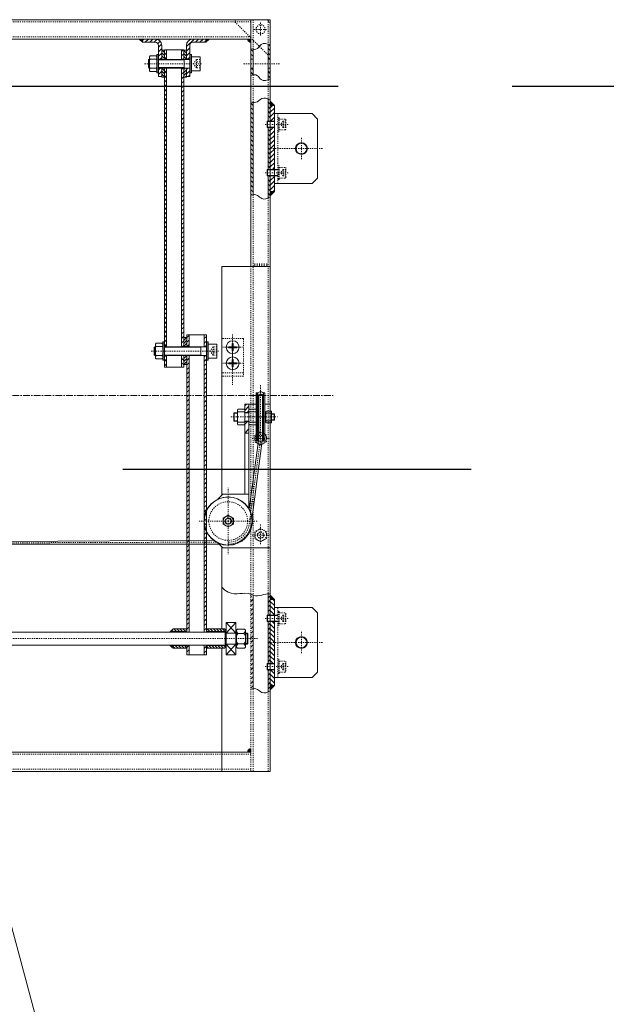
# Model space of a CAD drawing. Header units: centimetres. Extents: x -10702 to 24628, y -4437 to 19798.
# Tile 60 of 92: x 12865 to 12918, y 8984 to 9074. Entities that reach past the tile are written whole.
import ezdxf

# ---------------------------------------------------------------- set-up
doc = ezdxf.new("R2010")
doc.units = ezdxf.units.CM
for name, pattern in [('CENTER', [2, 1.25, -0.25, 0.25, -0.25]), ('DASHED', [0.75, 0.5, -0.25]), ('Kondygnacja  -0_5$0$HIDDEN', [9.525, 6.35, -3.175]), ('Kondygnacja  -0_5$0$HIDDEN2', [4.7625, 3.175, -1.5875])]:
    doc.linetypes.add(name, pattern=pattern)
doc.layers.get('0').update_dxf_attribs({"color": 8})
doc.layers.add('Kondygnacja  -0_5$0$ARCH_KONSTR_POWYŻEJ RZUTU', color=8, linetype='Kondygnacja  -0_5$0$HIDDEN')
doc.layers.add('Kondygnacja  -0_5$0$ARCH_KONSTR_POWYŻEJ RZUTU_IST', color=8, linetype='Kondygnacja  -0_5$0$HIDDEN2')
for name, color, linetype, lineweight in [('kreskowanie', 8, 'Continuous', 13), ('osie', 8, 'CENTER', 13), ('przerwa', 8, 'DASHED', 13), ('RYSUNKOWE_NIEDRUK', 8, 'Continuous', 9), ('SYSTEMY AV', 8, 'Continuous', 13), ('wymiar', 8, 'Continuous', 13)]:
    doc.layers.add(name, color=color, linetype=linetype, lineweight=lineweight)
pattern_1 = [(45, (-65982.465, 26636.8553), (-2.12132034, 2.12132034), [])]
pattern_2 = [(135, (-65982.465, 26636.8553), (-1.41421356, -1.41421356), [])]

# ---------------------------------------------------------------- blocks, each defined once
blk = doc.blocks.new('Kondygnacja  -0_5$0$konstrukcja istniejąca -0.5')
at = {"layer": 'Kondygnacja  -0_5$0$ARCH_KONSTR_POWYŻEJ RZUTU_IST', "ltscale": 10}
blk.add_lwpolyline([(12338.004, 9067.895), (13382.004, 9067.895), (13382.004, 9032.895), (12338.004, 9032.895)], dxfattribs=at)
blk = doc.blocks.new('A$C543B0F01')
for p, q in [((-280, -3), (-277, 0)), ((280, -3), (277, 0)), ((-247.12, -2.12), (-269.87, -24.87)), ((-247.12, -2.12), (-248, 0)), ((247.12, -2.12), (248, 0)), ((247.12, -2.12), (269.87, -24.87))]:
    blk.add_line(p, q)
for centre in [(-271, -9), (271, -9)]:
    blk.add_circle(centre, 4.25)
at = {"layer": 'osie'}
for p, q in [((-264.67, -9), (-277.33, -9)), ((-271, -2.67), (-271, -15.33)), ((264.67, -9), (277.33, -9)), ((271, -2.67), (271, -15.33))]:
    blk.add_line(p, q, dxfattribs=at)
blk = doc.blocks.new('A$C6D6C0491')
for p, q in [((-1.28, 8.5), (-1.6, 8.17)), ((-1.6, 8.17), (-1.6, -8.17)), ((-1.28, 8.5), (0, 8.5)), ((-1.28, 8.5), (-1.28, -8.5)), ((0, 8.5), (0, -8.5)), ((-1.6, -8.17), (-1.28, -8.5)), ((-1.28, -8.5), (0, -8.5))]:
    blk.add_line(p, q)
blk = doc.blocks.new('A$C77F42905')
for p, q in [((0, 6.53), (0.7, 7.23)), ((0, -6.53), (0, 6.53)), ((0.7, 4.23), (0, 4.93)), ((0.7, 4.23), (0, 3.53)), ((0.7, 7.23), (6.12, 7.23)), ((6.12, 4.23), (0.7, 4.23)), ((6.12, 7.23), (6.82, 6.53)), ((6.12, 4.23), (6.82, 4.93)), ((6.12, 4.23), (6.82, 3.53)), ((6.82, -6.53), (6.82, 6.53)), ((0, -3.53), (0.7, -4.23)), ((0.7, -4.23), (0, -4.93)), ((0, -6.53), (0.7, -7.23)), ((6.12, -4.23), (0.7, -4.23)), ((0.7, -7.23), (6.12, -7.23)), ((6.12, -4.23), (6.82, -3.53)), ((6.12, -4.23), (6.82, -4.93)), ((6.12, -7.23), (6.82, -6.53))]:
    blk.add_line(p, q)
blk = doc.blocks.new('A$C0C852885')
for p, q in [((-61.3, 6.5), (-61.3, -6.5)), ((-61.3, 6.5), (-53.17, 6.5)), ((-53.17, 6.5), (-53.17, -6.5)), ((-51.57, 4), (-12.57, 4)), ((-46.41, 4), (-46.41, -4)), ((-4.15, 4), (-3.5, 4)), ((-3.5, 4), (-3.17, 3.67)), ((-3.5, 4), (-3.5, -4)), ((-3.17, 3.67), (-3.17, -3.67)), ((-61.3, -6.5), (-53.17, -6.5)), ((-51.57, -4), (-12.57, -4)), ((-4.15, -4), (-3.5, -4)), ((-3.17, -3.67), (-3.5, -4))]:
    blk.add_line(p, q)
at = {"layer": 'przerwa'}
for p, q in [((-61.3, 3.86), (-57.85, 3.86)), ((-61.3, 1.71), (-58.49, 1.71)), ((-57.85, 3.86), (-55.01, 0)), ((-57.85, 3.86), (-57.85, -3.86)), ((-57.85, -3.86), (-55.01, 0)), ((-61.3, -1.71), (-58.33, -1.71)), ((-61.3, -3.86), (-57.85, -3.86))]:
    blk.add_line(p, q, dxfattribs=at)
at = {"layer": 'wymiar'}
for p, q in [((-46.41, 3.67), (-12.57, 3.67)), ((-4.15, 3.67), (-3.17, 3.67)), ((-46.41, -3.67), (-12.57, -3.67)), ((-4.15, -3.67), (-3.17, -3.67))]:
    blk.add_line(p, q, dxfattribs=at)
for name, p in [('A$C6D6C0491', (-51.57, 0)), ('A$C77F42905', (-10.97, 0))]:
    blk.add_blockref(name, p)
at = {"xscale": -1}
blk.add_blockref('A$C6D6C0491', (-12.57, 0), dxfattribs=at)
blk = doc.blocks.new('A$C5BD82F8C')
for p, q in [((-9.72, 6.5), (-9.72, -6.5)), ((-9.72, 6.5), (-1.6, 6.5)), ((-1.6, 6.5), (-1.6, -6.5)), ((0, 4), (29, 4)), ((5.16, 4), (5.16, -4)), ((37.42, 4), (38.08, 4)), ((38.08, 4), (38.4, 3.67)), ((38.08, 4), (38.08, -4)), ((38.4, 3.67), (38.4, -3.67)), ((-9.72, -6.5), (-1.6, -6.5)), ((0, -4), (29, -4)), ((37.42, -4), (38.08, -4)), ((38.4, -3.67), (38.08, -4))]:
    blk.add_line(p, q)
at = {"layer": 'przerwa'}
for p, q in [((-9.72, 3.86), (-6.28, 3.86)), ((-9.72, 1.71), (-6.92, 1.71)), ((-6.28, 3.86), (-3.44, 0)), ((-6.28, 3.86), (-6.28, -3.86)), ((-6.28, -3.86), (-3.44, 0)), ((-9.72, -1.71), (-6.76, -1.71)), ((-9.72, -3.86), (-6.28, -3.86))]:
    blk.add_line(p, q, dxfattribs=at)
at = {"layer": 'wymiar'}
for p, q in [((5.16, 3.67), (29, 3.67)), ((37.42, 3.67), (38.4, 3.67)), ((5.16, -3.67), (29, -3.67)), ((37.42, -3.67), (38.4, -3.67))]:
    blk.add_line(p, q, dxfattribs=at)
for name, p in [('A$C6D6C0491', (0, 0)), ('A$C77F42905', (30.6, 0))]:
    blk.add_blockref(name, p)
at = {"xscale": -1}
blk.add_blockref('A$C6D6C0491', (29, 0), dxfattribs=at)
blk = doc.blocks.new('A$C45FE2F59')
h = blk.add_hatch()
h.set_pattern_fill('_USER', color=256, scale=0.1, angle=45, style=0, pattern_type=0)
h.set_pattern_definition([(45, (-70411.72069, 25632.46992), (-0.07071067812, 0.07071067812), [])])
h.paths.add_polyline_path([(161, 682), (158, 682), (161, 679)])
h = blk.add_hatch()
h.set_pattern_fill('_USER', color=256, scale=0.1, angle=45, style=0, pattern_type=0)
h.set_pattern_definition([(135, (70792.72069, 25632.46992), (0.07071067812, 0.07071067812), [])])
h.paths.add_polyline_path([(220, 682), (223, 682), (220, 679)])
h = blk.add_hatch()
h.set_pattern_fill('_USER', color=256, scale=0.1, angle=45, style=0, pattern_type=0)
h.set_pattern_definition([(135, (67949.22685, 26153.96624), (0.07071067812, 0.07071067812), [])])
h.paths.add_polyline_path([(262, 682), (262, 679, -0.414214), (259, 682)])
h = blk.add_hatch()
h.set_pattern_fill('_USER', color=256, scale=0.1, angle=45, style=0, pattern_type=0)
h.set_pattern_definition([(45, (-67949.22685, 26153.96624), (-0.07071067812, 0.07071067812), [])])
h.paths.add_polyline_path([(280, 624), (280, 620), (284, 620)])
h = blk.add_hatch()
h.set_pattern_fill('_USER', color=256, scale=0.1, angle=45, style=0, pattern_type=0)
h.set_pattern_definition([(315, (-67949.22685, -24993.96624), (-0.07071067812, -0.07071067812), [])])
h.paths.add_polyline_path([(280, 536), (280, 540), (284, 540)])
h = blk.add_hatch()
h.set_pattern_fill('_USER', color=256, scale=0.1, angle=45, style=0, pattern_type=0)
h.set_pattern_definition([(45, (-67949.22685, 25693.96624), (-0.07071067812, 0.07071067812), [])])
h.paths.add_polyline_path([(280, 164), (280, 160), (284, 160)])
h = blk.add_hatch()
h.set_pattern_fill('_USER', color=256, scale=0.1, angle=135, style=0, pattern_type=0)
h.set_pattern_definition([(135, (-68311.83249, 24670.12207), (-0.07071067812, -0.07071067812), [])])
h.paths.add_polyline_path([(188.5, 131.6), (186.5, 129.6), (188.5, 129.6)])
h.paths.add_polyline_path([(188.5, 117.6), (186.5, 117.6), (188.5, 115.6)])
h = blk.add_hatch()
h.set_pattern_fill('_USER', color=256, scale=0.1, angle=45, style=0, pattern_type=0)
h.set_pattern_definition([(315, (-67949.22685, -25453.96624), (-0.07071067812, -0.07071067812), [])])
h.paths.add_polyline_path([(280, 76), (280, 80), (284, 80)])
h = blk.add_hatch()
h.set_pattern_fill('_USER', color=256, scale=0.1, angle=45, style=0, pattern_type=0)
h.set_pattern_definition([(225, (67949.22685, -25453.96624), (0.07071067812, -0.07071067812), [])])
h.paths.add_polyline_path([(259, 18), (262, 18), (262, 21, 0.414214)])
at = {"layer": 'kreskowanie'}
h = blk.add_hatch(dxfattribs=at)
h.set_pattern_fill('_USER', color=256, scale=3, angle=45, style=0, pattern_type=0)
h.set_pattern_definition(pattern_1)
h.paths.add_polyline_path([(176, 654.9), (179, 654.9), (179, 647), (176, 647)])
h.paths.add_polyline_path([(179, 663.1), (176, 663.1), (176, 676, 0.414214), (173, 679), (161, 679), (161, 682), (173, 682, -0.414214), (179, 676)])
h = blk.add_hatch(dxfattribs=at)
h.set_pattern_fill('_USER', color=256, scale=3, angle=45, style=0, pattern_type=0)
h.set_pattern_definition(pattern_1)
h.paths.add_polyline_path([(205, 647), (202, 647), (202, 654.9), (205, 654.9)])
h.paths.add_polyline_path([(202, 676, -0.414214), (208, 682), (220, 682), (220, 679), (208, 679, 0.414214), (205, 676), (205, 663.1), (202, 663.1)])
h = blk.add_hatch(dxfattribs=at)
h.set_pattern_fill('_USER', color=256, scale=2, angle=135, style=0, pattern_type=0)
h.set_pattern_definition(pattern_2)
h.paths.add_polyline_path([(181.5, 670), (181.5, 671.5), (179, 671.5), (179, 663.1), (181.5, 663.1)])
h = blk.add_hatch(dxfattribs=at)
h.set_pattern_fill('_USER', color=256, scale=3, angle=45, style=0, pattern_type=0)
h.set_pattern_definition(pattern_1)
h.paths.add_polyline_path([(183.5, 672), (181.5, 672), (181.5, 663.1), (183.5, 663.1)])
h.paths.add_polyline_path([(199.5, 672), (197.5, 672), (197.5, 663.1), (199.5, 663.1)])
h.paths.add_polyline_path([(183.5, 654.9), (181.5, 654.9), (181.5, 395.5), (183.5, 395.5)])
h.paths.add_polyline_path([(199.5, 654.9), (197.5, 654.9), (197.5, 395.5), (199.5, 395.5), (199.5, 403.9)])
h = blk.add_hatch(dxfattribs=at)
h.set_pattern_fill('_USER', color=256, scale=2, angle=135, style=0, pattern_type=0)
h.set_pattern_definition(pattern_2)
h.paths.add_polyline_path([(199.5, 670), (199.5, 671.5), (202, 671.5), (202, 663.1), (199.5, 663.1)])
h = blk.add_hatch(dxfattribs=at)
h.set_pattern_fill('_USER', color=256, scale=3, angle=45, style=0, pattern_type=0)
h.set_pattern_definition([(135, (66539.752, 26153.9662), (2.12132034, 2.12132034), [])])
edge = h.paths.add_edge_path()
edge.add_spline(control_points=[(262, 672.99), (262.69, 672.75), (263.35, 672.57), (264, 672.46)], knot_values=[5.688482, 5.688482, 5.688482, 5.688482, 7.714268, 7.714268, 7.714268, 7.714268], degree=3, periodic=0)
edge.add_line((264, 672.46), (264, 663.1))
edge.add_line((264, 663.1), (262, 663.1))
edge.add_line((262, 663.1), (262, 672.99))
edge = h.paths.add_edge_path()
edge.add_spline(control_points=[(278, 677.13), (278.65, 676.89), (279.32, 676.59), (280, 676.26)], knot_values=[24.6001, 24.6001, 24.6001, 24.6001, 26.538829, 26.538829, 26.538829, 26.538829], degree=3, periodic=0)
edge.add_line((280, 676.26), (280, 663.1))
edge.add_line((280, 663.1), (278, 663.1))
edge.add_line((278, 663.1), (278, 677.13))
edge = h.paths.add_edge_path()
edge.add_line((278, 654.9), (280, 654.9))
edge.add_line((280, 654.9), (280, 644.85))
edge.add_spline(control_points=[(280, 644.85), (279.32, 644.51), (278.65, 644.22), (278, 643.97)], knot_values=[24.6001, 24.6001, 24.6001, 24.6001, 26.538829, 26.538829, 26.538829, 26.538829], degree=3, periodic=0)
edge.add_line((278, 643.97), (278, 654.9))
edge = h.paths.add_edge_path()
edge.add_line((262, 654.9), (264, 654.9))
edge.add_line((264, 654.9), (264, 648.64))
edge.add_spline(control_points=[(264, 648.64), (263.35, 648.54), (262.69, 648.36), (262, 648.12)], knot_values=[5.688482, 5.688482, 5.688482, 5.688482, 7.714268, 7.714268, 7.714268, 7.714268], degree=3, periodic=0)
edge.add_line((262, 648.12), (262, 654.9))
h = blk.add_hatch(dxfattribs=at)
h.set_pattern_fill('_USER', color=256, scale=2, angle=135, style=0, pattern_type=0)
h.set_pattern_definition(pattern_2)
h.paths.add_polyline_path([(181.5, 653.5), (181.5, 655), (179, 655), (179, 646.6), (181.5, 646.6)])
h = blk.add_hatch(dxfattribs=at)
h.set_pattern_fill('_USER', color=256, scale=2, angle=135, style=0, pattern_type=0)
h.set_pattern_definition([(45, (65982.465, 26636.8553), (1.41421356, -1.41421356), [])])
h.paths.add_polyline_path([(199.5, 653.5), (199.5, 655), (202, 655), (202, 646.6), (199.5, 646.6)])
h = blk.add_hatch(dxfattribs=at)
h.set_pattern_fill('_USER', color=256, scale=3, angle=45, style=0, pattern_type=0)
h.set_pattern_definition([(135, (67949.227, 26153.9662), (2.12132034, 2.12132034), [])])
edge = h.paths.add_edge_path()
edge.add_spline(control_points=[(278, 626.04), (278.66, 625.73), (279.33, 625.36), (280, 624.95)], knot_values=[3.563237, 3.563237, 3.563237, 3.563237, 5.623103, 5.623103, 5.623103, 5.623103], degree=3, periodic=0)
edge.add_line((280, 624.95), (280, 605.5))
edge.add_line((280, 605.5), (278, 605.5))
edge.add_line((278, 605.5), (278, 626.04))
h.paths.add_polyline_path([(280, 560.5), (278, 560.5), (278, 599.5), (280, 599.5)])
edge = h.paths.add_edge_path()
edge.add_line((278, 554.5), (280, 554.5))
edge.add_line((280, 554.5), (280, 535.05))
edge.add_spline(control_points=[(280, 535.05), (279.33, 534.64), (278.66, 534.27), (278, 533.96)], knot_values=[3.563237, 3.563237, 3.563237, 3.563237, 5.623103, 5.623103, 5.623103, 5.623103], degree=3, periodic=0)
edge.add_line((278, 533.96), (278, 554.5))
edge = h.paths.add_edge_path()
edge.add_spline(control_points=[(262, 623.35), (262.68, 623.16), (263.35, 623.02), (264, 622.95)], knot_values=[21.480294, 21.480294, 21.480294, 21.480294, 23.511433, 23.511433, 23.511433, 23.511433], degree=3, periodic=0)
edge.add_line((264, 622.95), (264, 537.05))
edge.add_spline(control_points=[(264, 537.05), (263.35, 536.98), (262.68, 536.84), (262, 536.65)], knot_values=[21.480294, 21.480294, 21.480294, 21.480294, 23.511433, 23.511433, 23.511433, 23.511433], degree=3, periodic=0)
edge.add_line((262, 536.65), (262, 623.35))
h = blk.add_hatch(dxfattribs=at)
h.set_pattern_fill('_USER', color=256, scale=3, angle=135, style=0, pattern_type=0)
h.set_pattern_definition([(45, (67949.227, 26153.9662), (2.12132034, -2.12132034), [])])
h.paths.add_polyline_path([(284, 605.5), (280, 605.5), (280, 620), (284, 620)])
h.paths.add_polyline_path([(280, 599.5), (284, 599.5), (284, 560.5), (280, 560.5)])
h.paths.add_polyline_path([(280, 554.5), (284, 554.5), (284, 540), (280, 540)])
h = blk.add_hatch(dxfattribs=at)
h.set_pattern_fill('_USER', color=256, scale=2, angle=45, style=0, pattern_type=0)
h.set_pattern_definition([(225, (69820.5025, -24182.243), (1.41421356, -1.41421356), [])])
h.paths.add_polyline_path([(202.5, 387.3), (199.5, 387.3), (199.5, 378.9), (202.5, 378.9)])
h.paths.add_polyline_path([(199.5, 395.5), (202.5, 395.5), (202.5, 403.9), (199.5, 403.9)])
h = blk.add_hatch(dxfattribs=at)
h.set_pattern_fill('_USER', color=256, scale=3, angle=45, style=0, pattern_type=0)
h.set_pattern_definition(pattern_1)
h.paths.add_polyline_path([(204.5, 350), (202.5, 350), (202.5, 134.6), (202.5, 129.7), (204.5, 129.7)])
h.paths.add_polyline_path([(220.5, 350), (218.5, 350), (218.5, 129.7), (220.5, 129.7), (220.5, 134.6)])
h.paths.add_polyline_path([(220.5, 117.5), (218.5, 117.5), (218.5, 108.6), (220.5, 108.6)])
h.paths.add_polyline_path([(204.5, 117.5), (202.5, 117.5), (202.5, 108.6), (204.5, 108.6)])
h.paths.add_polyline_path([(220.5, 406.4), (218.5, 406.4), (218.5, 395.5), (220.5, 395.5)])
h.paths.add_polyline_path([(204.5, 406.4), (202.5, 406.4), (202.5, 403.9), (202.5, 395.5), (204.5, 395.5)])
h.paths.add_polyline_path([(204.5, 387.3), (202.5, 387.3), (202.5, 378.9), (202.5, 350), (204.5, 350)])
h.paths.add_polyline_path([(220.5, 387.3), (218.5, 387.3), (218.5, 350), (220.5, 350)])
h = blk.add_hatch(dxfattribs=at)
h.set_pattern_fill('_USER', color=256, scale=3, angle=135, style=0, pattern_type=0)
h.set_pattern_definition([(135, (-65982.465, 26636.8553), (-2.12132034, -2.12132034), [])])
h.paths.add_polyline_path([(183.5, 387.3), (181.5, 387.3), (181.5, 376.4), (183.5, 376.4)])
h.paths.add_polyline_path([(199.5, 387.3), (197.5, 387.3), (197.5, 376.4), (199.5, 376.4)])
h = blk.add_hatch(dxfattribs=at)
h.set_pattern_fill('_USER', color=256, scale=3, angle=45, style=0, pattern_type=0)
h.set_pattern_definition([(225, (67949.227, -25453.9662), (2.12132034, -2.12132034), [])])
edge = h.paths.add_edge_path()
edge.add_spline(control_points=[(278, 73.96), (278.66, 74.27), (279.33, 74.64), (280, 75.05)], knot_values=[3.563237, 3.563237, 3.563237, 3.563237, 5.623103, 5.623103, 5.623103, 5.623103], degree=3, periodic=0)
edge.add_line((280, 75.05), (280, 94.5))
edge.add_line((280, 94.5), (278, 94.5))
edge.add_line((278, 94.5), (278, 73.96))
h.paths.add_polyline_path([(280, 139.5), (278, 139.5), (278, 100.5), (280, 100.5)])
edge = h.paths.add_edge_path()
edge.add_line((278, 145.5), (280, 145.5))
edge.add_line((280, 145.5), (280, 164.95))
edge.add_spline(control_points=[(280, 164.95), (279.33, 165.36), (278.66, 165.73), (278, 166.04)], knot_values=[3.563237, 3.563237, 3.563237, 3.563237, 5.623103, 5.623103, 5.623103, 5.623103], degree=3, periodic=0)
edge.add_line((278, 166.04), (278, 145.5))
edge = h.paths.add_edge_path()
edge.add_spline(control_points=[(262, 76.65), (262.68, 76.84), (263.35, 76.98), (264, 77.05)], knot_values=[21.480294, 21.480294, 21.480294, 21.480294, 23.511433, 23.511433, 23.511433, 23.511433], degree=3, periodic=0)
edge.add_line((264, 77.05), (264, 162.95))
edge.add_spline(control_points=[(264, 162.95), (263.35, 163.02), (262.68, 163.16), (262, 163.35)], knot_values=[21.480294, 21.480294, 21.480294, 21.480294, 23.511433, 23.511433, 23.511433, 23.511433], degree=3, periodic=0)
edge.add_line((262, 163.35), (262, 76.65))
h = blk.add_hatch(dxfattribs=at)
h.set_pattern_fill('_USER', color=256, scale=3, angle=135, style=0, pattern_type=0)
h.set_pattern_definition([(315, (67949.227, -25453.9662), (2.12132034, 2.12132034), [])])
h.paths.add_polyline_path([(284, 94.5), (280, 94.5), (280, 80), (284, 80)])
h.paths.add_polyline_path([(280, 100.5), (284, 100.5), (284, 139.5), (280, 139.5)])
h.paths.add_polyline_path([(280, 145.5), (284, 145.5), (284, 160), (280, 160)])
h = blk.add_hatch(dxfattribs=at)
h.set_pattern_fill('_USER', color=256, scale=2, angle=135, style=0, pattern_type=0)
h.set_pattern_definition([(135, (-69501.1762, 24680.6064), (-1.41421356, -1.41421356), [])])
h.paths.add_polyline_path([(202.5, 130.1), (202.5, 131.6), (201.5, 132.6), (189.5, 132.6), (188.5, 131.6), (188.5, 130.1)])
h.paths.add_polyline_path([(188.5, 117.1), (188.5, 115.6), (189.5, 114.6), (201.5, 114.6), (202.5, 115.6), (202.5, 117.1)])
h = blk.add_hatch(dxfattribs=at)
h.set_pattern_fill('_USER', color=256, scale=2, angle=135, style=0, pattern_type=0)
h.set_pattern_definition([(135, (-69466.5187, 24645.9187), (-1.41421356, -1.41421356), [])])
h.paths.add_polyline_path([(238.5, 130.1), (238.5, 131.6), (237.5, 132.6), (221.5, 132.6), (220.5, 131.6), (220.5, 130.1)])
h.paths.add_polyline_path([(237.5, 114.6), (238.5, 115.6), (238.5, 117.1), (220.5, 117.1), (220.5, 115.6), (221.5, 114.6)])
for p, q in [((0, 700), (280, 700)), ((0, 700), (280, 700)), ((262, 700), (262, 470)), ((280, 700), (280, 605.5)), ((0, 682), (262, 682)), ((161, 679), (158, 682)), ((161, 682), (161, 679)), ((173, 679), (161, 679)), ((208, 679), (220, 679)), ((220, 682), (220, 679)), ((220, 679), (223, 682)), ((176, 647), (176, 676)), ((179, 663), (179, 676)), ((179, 671.5), (181.5, 671.5)), ((199.5, 672), (181.5, 672)), ((181.5, 672), (181.5, 663)), ((183.5, 663), (183.5, 672)), ((197.5, 663), (197.5, 672)), ((199.5, 672), (199.5, 663)), ((202, 671.5), (199.5, 671.5)), ((202, 663), (202, 676)), ((205, 647), (205, 676)), ((264, 672.46), (264, 648.64)), ((278, 677.13), (278, 643.97)), ((179, 663.1), (176, 663.1)), ((176, 663), (176, 655)), ((181.5, 663.1), (183.5, 663.1)), ((199.5, 663.1), (197.5, 663.1)), ((202, 663.1), (205, 663.1)), ((205, 663), (205, 655)), ((264, 663.1), (262, 663.1)), ((280, 663.1), (278, 663.1)), ((179, 654.9), (176, 654.9)), ((179, 647), (179, 655)), ((181.5, 655), (181.5, 391.4)), ((183.5, 654.9), (181.5, 654.9)), ((183.5, 395.4), (183.5, 655)), ((197.5, 395.4), (197.5, 655)), ((197.5, 654.9), (199.5, 654.9)), ((199.5, 655), (199.5, 395.4)), ((202, 647), (202, 655)), ((202, 654.9), (205, 654.9)), ((264, 654.9), (262, 654.9)), ((280, 654.9), (278, 654.9)), ((179, 647), (176, 647)), ((179, 646.5), (179, 647)), ((179, 646.5), (181.5, 646.5)), ((202, 646.5), (199.5, 646.5)), ((202, 647), (205, 647)), ((202, 646.5), (202, 647)), ((278, 626.04), (278, 605.5)), ((284, 620), (280, 624)), ((264, 537.05), (264, 622.95)), ((280, 620), (284, 620)), ((284, 620), (284, 540)), ((277, 605.2), (277.3, 605.5)), ((277, 605.2), (277, 599.8)), ((277.3, 605.5), (277.3, 599.5)), ((284, 612.5), (319, 612.5)), ((284, 547.5), (284, 612.5)), ((284, 612.5), (319, 612.5)), ((324, 607.5), (319, 612.5)), ((324, 607.5), (319, 612.5)), ((324, 552.5), (324, 607.5)), ((324, 552.5), (324, 607.5)), ((277, 599.8), (277.3, 599.5)), ((278, 599.5), (278, 560.5)), ((280, 599.5), (280, 560.5)), ((277, 560.2), (277.3, 560.5)), ((277, 554.8), (277, 560.2)), ((277.3, 554.5), (277.3, 560.5)), ((277, 554.8), (277.3, 554.5)), ((278, 554.5), (278, 533.96)), ((280, 554.5), (280, 350)), ((324, 552.5), (319, 547.5)), ((324, 552.5), (319, 547.5)), ((284, 547.5), (319, 547.5)), ((284, 547.5), (319, 547.5)), ((280, 540), (284, 540)), ((284, 540), (280, 536)), ((235, 470), (280, 470)), ((235, 470), (235, 257.24)), ((265.58, 470), (265.58, 473)), ((267.89, 470), (267.89, 473)), ((270.02, 470), (270.02, 473)), ((272.14, 470), (272.14, 473)), ((274.45, 470), (274.45, 473)), ((276.8, 470), (276.8, 473)), ((202.5, 403.9), (199.5, 403.9)), ((199.5, 403.9), (199.5, 395.4)), ((202.5, 406.4), (220.5, 406.4)), ((202.5, 406.4), (202.5, 403.9)), ((202.5, 403.9), (202.5, 395.4)), ((204.5, 395.4), (204.5, 406.4)), ((218.5, 395.4), (218.5, 406.4)), ((220.5, 406.4), (220.5, 395.4)), ((181.5, 395.5), (183.5, 395.5)), ((181.5, 387.4), (181.5, 395.4)), ((199.5, 395.5), (197.5, 395.5)), ((202.5, 395.5), (199.5, 395.5)), ((204.5, 395.5), (202.5, 395.5)), ((220.5, 395.5), (218.5, 395.5)), ((220.5, 387.4), (220.5, 395.4)), ((244.55, 395.45), (241.89, 395.45)), ((244.55, 394.55), (241.89, 394.55)), ((244.55, 395.45), (244.55, 398.11)), ((244.55, 394.55), (244.55, 391.89)), ((245.45, 395.45), (245.45, 398.11)), ((245.45, 395.45), (248.11, 395.45)), ((245.45, 394.55), (248.11, 394.55)), ((245.45, 394.55), (245.45, 391.89)), ((181.5, 376.4), (181.5, 391.4)), ((181.5, 387.3), (183.5, 387.3)), ((183.5, 387.4), (183.5, 376.4)), ((197.5, 387.4), (197.5, 376.4)), ((199.5, 387.3), (197.5, 387.3)), ((199.5, 376.4), (199.5, 387.4)), ((202.5, 387.3), (199.5, 387.3)), ((199.5, 378.9), (199.5, 387.3)), ((202.5, 134.6), (202.5, 387.4)), ((202.5, 378.9), (202.5, 387.4)), ((204.5, 387.3), (202.5, 387.3)), ((204.5, 387.4), (204.5, 129.6)), ((218.5, 387.4), (218.5, 129.6)), ((220.5, 387.3), (218.5, 387.3)), ((220.5, 134.6), (220.5, 387.4)), ((181.5, 376.4), (199.5, 376.4)), ((202.5, 378.9), (199.5, 378.9)), ((244.55, 380.45), (241.89, 380.45)), ((244.55, 379.55), (241.89, 379.55)), ((244.55, 380.45), (244.55, 383.11)), ((244.55, 379.55), (244.55, 376.89)), ((245.45, 380.45), (245.45, 383.11)), ((245.45, 380.45), (248.11, 380.45)), ((245.45, 379.55), (248.11, 379.55)), ((245.45, 379.55), (245.45, 376.89)), ((267, 352.3), (267.2, 352.5)), ((267, 307.7), (267, 352.3)), ((268.26, 352.5), (267.2, 352.5)), ((267.2, 352.5), (267.2, 307.5)), ((269.07, 349.48), (268.26, 352.5)), ((268.26, 352.5), (268.26, 307.5)), ((269.07, 310.52), (269.07, 349.48)), ((269.25, 310.37), (269.25, 349.75)), ((272.75, 310.14), (272.75, 349.75)), ((272.93, 349.48), (273.74, 352.5)), ((272.93, 310.52), (272.93, 349.48)), ((274.8, 352.5), (273.74, 352.5)), ((273.74, 352.5), (273.74, 307.5)), ((275, 352.3), (274.8, 352.5)), ((274.8, 352.5), (274.8, 307.5)), ((275, 330), (275, 352.3)), ((280, 145.5), (280, 350)), ((256.18, 342), (260.18, 342)), ((256.18, 342), (256.18, 258.09)), ((260.18, 342), (260.18, 244.62)), ((260.18, 342), (267, 342)), ((275, 342), (280, 342)), ((246, 333.6), (246.4, 334)), ((246, 326.4), (246, 333.6)), ((246.4, 334), (249.36, 334)), ((246.4, 326), (246.4, 334)), ((249.84, 337.22), (249.36, 336.74)), ((249.36, 336.74), (249.36, 323.26)), ((249.86, 334.73), (249.36, 335.23)), ((249.86, 334.73), (249.36, 334.22)), ((255.69, 337.22), (249.84, 337.22)), ((249.86, 334.73), (255.68, 334.73)), ((255.68, 334.73), (256.18, 335.23)), ((255.68, 334.73), (256.18, 334.22)), ((255.69, 337.22), (256.18, 336.74)), ((256.18, 334.65), (256.68, 334.15)), ((256.18, 334), (260.18, 334)), ((259.68, 334.15), (256.68, 334.15)), ((256.68, 334.15), (256.68, 334)), ((260.18, 334.65), (259.68, 334.15)), ((259.68, 334.15), (259.68, 334)), ((260.66, 337.22), (260.18, 336.74)), ((260.68, 334.73), (260.18, 335.23)), ((260.68, 334.73), (260.18, 334.22)), ((266.51, 337.22), (260.66, 337.22)), ((260.68, 334.73), (266.5, 334.73)), ((266.5, 334.73), (267, 335.23)), ((266.5, 334.73), (267, 334.22)), ((266.51, 337.22), (267, 336.74)), ((275, 334), (275.7, 334)), ((275.7, 334), (276, 333.7)), ((275.7, 334), (275.7, 326)), ((276.5, 335.52), (276, 335.02)), ((276, 324.98), (276, 335.02)), ((276.5, 333.42), (276, 333.92)), ((276.5, 333.42), (276, 332.92)), ((280.71, 335.52), (276.5, 335.52)), ((276.5, 333.42), (280.71, 333.42)), ((281.21, 335.02), (280.71, 335.52)), ((281.21, 333.92), (280.71, 333.42)), ((281.21, 332.92), (280.71, 333.42)), ((281.21, 324.98), (281.21, 335.02)), ((281.21, 333), (283.7, 333)), ((284, 332.7), (283.7, 333)), ((283.7, 327), (283.7, 333)), ((284, 327.3), (284, 332.7)), ((246, 326.4), (246.4, 326)), ((246.4, 326), (249.36, 326)), ((249.86, 325.26), (249.36, 325.76)), ((249.86, 325.26), (249.36, 324.75)), ((249.86, 322.76), (249.36, 323.26)), ((249.86, 325.26), (255.68, 325.26)), ((255.68, 322.76), (249.86, 322.76)), ((255.68, 325.26), (256.18, 325.76)), ((255.68, 325.26), (256.18, 324.75)), ((255.68, 322.76), (256.18, 323.26)), ((256.18, 326), (260.18, 326)), ((256.18, 325.35), (256.68, 325.85)), ((256.68, 325.85), (256.68, 326)), ((259.68, 325.85), (256.68, 325.85)), ((259.68, 325.85), (259.68, 326)), ((260.18, 325.35), (259.68, 325.85)), ((260.68, 325.26), (260.18, 325.76)), ((260.68, 325.26), (260.18, 324.75)), ((260.68, 322.76), (260.18, 323.26)), ((260.68, 325.26), (266.5, 325.26)), ((266.5, 322.76), (260.68, 322.76)), ((266.5, 325.26), (267, 325.76)), ((266.5, 325.26), (267, 324.75)), ((266.5, 322.76), (267, 323.26)), ((275, 307.7), (275, 330)), ((275, 326), (275.7, 326)), ((276, 326.3), (275.7, 326)), ((276.5, 326.58), (276, 327.08)), ((276.5, 326.58), (276, 326.08)), ((276.5, 324.48), (276, 324.98)), ((276.5, 326.58), (280.71, 326.58)), ((280.71, 324.48), (276.5, 324.48)), ((281.21, 327.08), (280.71, 326.58)), ((281.21, 326.08), (280.71, 326.58)), ((281.21, 324.98), (280.71, 324.48)), ((281.21, 327), (283.7, 327)), ((284, 327.3), (283.7, 327)), ((256.18, 315), (260.18, 315)), ((269.25, 310.37), (260.47, 244.11)), ((272.75, 310.14), (263.04, 236.84)), ((267.2, 307.5), (267, 307.7)), ((268.26, 307.5), (267.2, 307.5)), ((269.07, 310.52), (268.26, 307.5)), ((272.93, 310.52), (273.74, 307.5)), ((274.8, 307.5), (273.74, 307.5)), ((275, 307.7), (274.8, 307.5)), ((235.85, 258.09), (231.15, 253.39)), ((260.18, 258.09), (235.85, 258.09)), ((231.15, 212.79), (235.85, 208.09)), ((235, 208.94), (235, 132.6)), ((280, 208.09), (235.85, 208.09)), ((278, 145.5), (278, 166.04)), ((264, 162.95), (264, 77.05)), ((284, 160), (280, 164)), ((280, 160), (284, 160)), ((284, 80), (284, 160)), ((284, 152.5), (319, 152.5)), ((284, 152.5), (284, 87.5)), ((284, 152.5), (319, 152.5)), ((324, 147.5), (319, 152.5)), ((324, 147.5), (319, 152.5)), ((324, 147.5), (324, 92.5)), ((324, 147.5), (324, 92.5)), ((239, 128.6), (239, 138.6)), ((248, 138.6), (239, 128.6)), ((239, 138.6), (248, 128.6)), ((248, 138.6), (239, 138.6)), ((248, 128.6), (248, 138.6)), ((277, 145.2), (277.3, 145.5)), ((277, 145.2), (277, 139.8)), ((277, 139.8), (277.3, 139.5)), ((277.3, 145.5), (277.3, 139.5)), ((278, 100.5), (278, 139.5)), ((280, 100.5), (280, 139.5)), ((30.15, 129.6), (238, 129.6)), ((188.5, 131.6), (186.5, 129.6)), ((189.5, 132.6), (188.5, 131.6)), ((188.5, 131.6), (188.5, 129.6)), ((188.5, 130.1), (202.5, 130.1)), ((189.5, 132.6), (201.5, 132.6)), ((201.5, 132.6), (202.5, 131.6)), ((202.5, 134.6), (202.5, 129.6)), ((204.5, 129.7), (202.5, 129.7)), ((218.5, 129.7), (220.5, 129.7)), ((220.5, 134.6), (220.5, 129.6)), ((221.5, 132.6), (220.5, 131.6)), ((220.5, 130.1), (238.5, 130.1)), ((221.5, 132.6), (237.5, 132.6)), ((237.5, 132.6), (238.5, 131.6)), ((238, 129.6), (239, 128.6)), ((238, 129.6), (238, 117.6)), ((238.5, 131.6), (238.5, 129.1)), ((239, 118.6), (239, 128.6)), ((239, 128.6), (248.5, 128.6)), ((248, 118.6), (248, 128.6)), ((248, 128.6), (248.5, 128.1)), ((248.5, 131.48), (249.5, 132.48)), ((248.5, 128.1), (248.5, 131.48)), ((249.92, 128.43), (248.5, 130.43)), ((249.92, 128.43), (248.5, 126.43)), ((249.5, 132.48), (255.9, 132.48)), ((255.48, 128.43), (249.92, 128.43)), ((255.48, 128.43), (256.9, 130.43)), ((255.48, 128.43), (256.9, 126.43)), ((256.9, 131.48), (255.9, 132.48)), ((256.9, 131.48), (256.9, 115.72)), ((256.9, 128.6), (258.5, 128.6)), ((259, 128.1), (258.5, 128.6)), ((258.5, 128.6), (258.5, 118.6)), ((248.5, 128.1), (248.5, 119.1)), ((249.92, 118.77), (248.5, 120.77)), ((255.48, 118.77), (256.9, 120.77)), ((259, 128.1), (259, 119.1)), ((30.15, 117.6), (238, 117.6)), ((188.5, 115.6), (186.5, 117.6)), ((188.5, 117.6), (188.5, 115.6)), ((188.5, 117.1), (202.5, 117.1)), ((188.5, 115.6), (189.5, 114.6)), ((189.5, 114.6), (201.5, 114.6)), ((202.5, 115.6), (201.5, 114.6)), ((202.5, 108.6), (202.5, 117.6)), ((204.5, 117.5), (202.5, 117.5)), ((204.5, 117.6), (204.5, 108.6)), ((218.5, 117.6), (218.5, 108.6)), ((218.5, 117.5), (220.5, 117.5)), ((220.5, 108.6), (220.5, 117.6)), ((220.5, 117.1), (238.5, 117.1)), ((220.5, 115.6), (221.5, 114.6)), ((221.5, 114.6), (237.5, 114.6)), ((235, 114.6), (235, 0)), ((238.5, 115.6), (237.5, 114.6)), ((239, 118.6), (238, 117.6)), ((238.5, 118.1), (238.5, 115.6)), ((239, 118.6), (248.5, 118.6)), ((239, 118.6), (239, 108.6)), ((248, 108.6), (239, 118.6)), ((239, 108.6), (248, 118.6)), ((248, 118.6), (248.5, 119.1)), ((248, 118.6), (248, 108.6)), ((248.5, 119.1), (248.5, 115.72)), ((249.92, 118.77), (248.5, 116.77)), ((249.5, 114.72), (248.5, 115.72)), ((249.5, 114.72), (255.9, 114.72)), ((255.48, 118.77), (249.92, 118.77)), ((255.48, 118.77), (256.9, 116.77)), ((255.9, 114.72), (256.9, 115.72)), ((256.9, 118.6), (258.5, 118.6)), ((259, 119.1), (258.5, 118.6)), ((202.5, 108.6), (220.5, 108.6)), ((248, 108.6), (239, 108.6)), ((277, 100.2), (277.3, 100.5)), ((277, 94.8), (277, 100.2)), ((277, 94.8), (277.3, 94.5)), ((277.3, 94.5), (277.3, 100.5)), ((278, 73.96), (278, 94.5)), ((280, 0), (280, 94.5)), ((324, 92.5), (319, 87.5)), ((324, 92.5), (319, 87.5)), ((284, 87.5), (319, 87.5)), ((284, 87.5), (319, 87.5)), ((280, 80), (284, 80)), ((284, 80), (280, 76)), ((0, 18), (262, 18)), ((0, 0), (280, 0)), ((0, 0), (280, 0)), ((-277, 0), (277, 0)), ((-277, 0), (277, 0)), ((124, 0), (48.32, 0)), ((280, 0), (127, 0)), ((280, 0), (127, 0)), ((280, 0), (250, 0)), ((280, 0), (277, 0))]:
    blk.add_line(p, q)
at = {"ltscale": 0.5}
for p, q in [((284, 605.5), (277.3, 605.5)), ((284, 599.5), (277.3, 599.5)), ((287, 560.5), (277.3, 560.5)), ((287, 554.5), (277.3, 554.5)), ((287, 145.5), (277.3, 145.5)), ((287, 139.5), (277.3, 139.5)), ((284, 100.5), (277.3, 100.5)), ((284, 94.5), (277.3, 94.5))]:
    blk.add_line(p, q, dxfattribs=at)
at = {"ltscale": 0.4}
for p, q in [((227.11, 215.28), (33.93, 214.08)), ((233.93, 211.68), (34.07, 211.44))]:
    blk.add_line(p, q, dxfattribs=at)
for points in [[(-280, 700), (280, 700), (280, 0), (-280, 0)], [(240.85, 238.62), (245.64, 235.85), (245.64, 230.33), (240.85, 227.57), (236.07, 230.33), (236.07, 235.85)]]:
    blk.add_lwpolyline(points, close=True)
for centre, radius in [((309, 580), 5.5), ((309, 580), 5.5), ((309, 580), 5), ((309, 580), 5), ((245, 395), 6), ((245, 380), 6), ((240.85, 233.09), 22.5), ((240.85, 233.09), 22.3), ((240.85, 233.09), 4.78), ((240.85, 233.09), 2.7), ((309, 120), 5.5), ((309, 120), 5.5), ((309, 120), 5), ((309, 120), 5)]:
    blk.add_circle(centre, radius)
for centre, radius, start, end in [((173, 676), 6, 0, 90), ((173, 676), 3, 0, 90), ((208, 676), 6, 90, 180), ((208, 676), 3, 90, 180), ((262, 682), 3, 180, 270), ((241.89, 395), 0.45, 90, 270), ((245, 398.11), 0.45, 0, 180), ((248.11, 395), 0.45, 270, 90), ((245, 391.89), 0.45, 180, 0), ((241.89, 380), 0.45, 90, 270), ((245, 383.11), 0.45, 0, 180), ((245, 376.89), 0.45, 180, 0), ((248.11, 380), 0.45, 270, 90), ((271, 349.75), 1.75, 0, 180), ((271, 310), 2, 151.04498, 165), ((271, 310), 2, 15, 28.95502), ((262, 18), 3, 90, 180)]:
    blk.add_arc(centre, radius, start, end)
blk.add_arc((271, 350), 3.5, 40.15543, 139.84457, dxfattribs=at)
at = {"layer": 'kreskowanie'}
for p, q in [((257.85, 342), (256.18, 340.33)), ((260.18, 340.08), (256.18, 336.08)), ((260.18, 335.84), (258.49, 334.15)), ((258.67, 325.85), (256.18, 323.35)), ((260.18, 318.86), (256.18, 314.87))]:
    blk.add_line(p, q, dxfattribs=at)
at = {"layer": 'osie'}
for p, q in [((162.9, 659), (216.83, 659)), ((288.7, 659), (254.67, 659)), ((309, 580), (309, 590)), ((309, 580), (309, 590)), ((280, 580), (329.56, 580)), ((280, 580), (329.56, 580)), ((309, 580), (309, 570)), ((309, 580), (309, 570)), ((245, 395), (245, 406.84)), ((245, 395), (236, 395)), ((245, 395), (254, 395)), ((245, 395), (245, 386)), ((169.13, 391.4), (232.03, 391.4)), ((245, 380), (245, 389)), ((245, 380), (236, 380)), ((245, 380), (254, 380)), ((245, 380), (245, 359.93)), ((271, 359.66), (271, 306.82)), ((243.23, 330), (286.65, 330)), ((243.23, 330), (286.65, 330)), ((263.16, 310), (278.84, 310)), ((271, 211.56), (271, 229.95)), ((263.16, 220), (278.84, 220)), ((309, 120), (309, 130)), ((309, 120), (309, 130)), ((-261.05, 123.6), (268.81, 123.6)), ((280, 120), (329.56, 120)), ((280, 120), (329.56, 120)), ((309, 120), (309, 110)), ((309, 120), (309, 110))]:
    blk.add_line(p, q, dxfattribs=at)
at = {"layer": 'osie', "ltscale": 0.5}
for p, q in [((296.61, 602.5), (274.03, 602.5)), ((296.61, 557.5), (274.03, 557.5)), ((296.61, 142.5), (274.03, 142.5)), ((296.61, 97.5), (274.03, 97.5))]:
    blk.add_line(p, q, dxfattribs=at)
at = {"layer": 'osie', "ltscale": 5}
blk.add_line((0, 350), (338.65, 350), dxfattribs=at)
at = {"layer": 'osie', "ltscale": 0.4}
for p, q in [((271, 310.25), (260.43, 230.5)), ((240.85, 233.09), (240.85, 263.99)), ((267.82, 233.09), (213.89, 233.09)), ((240.85, 233.09), (240.85, 202.2)), ((229.81, 213.49), (36.5, 212.84))]:
    blk.add_line(p, q, dxfattribs=at)
at = {"layer": 'osie'}
blk.add_arc((240.85, 233.09), 19.75, 270.21964, 352.4528, dxfattribs=at)
at = {"layer": 'przerwa'}
for p, q in [((0, 698), (262, 698)), ((264, 700), (264, 672.46)), ((278, 700), (278, 677.13)), ((0, 684), (262, 684)), ((269.87, 675.13), (277.88, 667.12)), ((280, 668), (277.88, 667.12)), ((264, 648.64), (264, 622.95)), ((278, 643.97), (278, 626.04)), ((287, 547.5), (287, 612.5)), ((287.99, 608.75), (287, 608.75)), ((287.99, 608.75), (288.24, 608.5)), ((287.99, 608.75), (287.99, 596.25)), ((288.24, 608.5), (288.24, 596.5)), ((293.56, 607.5), (288.31, 607.5)), ((291.91, 605.47), (289.73, 602.5)), ((294.56, 605.47), (291.91, 605.47)), ((291.91, 605.47), (291.91, 599.53)), ((294.56, 606.5), (294.56, 598.5)), ((287.99, 596.25), (287, 596.25)), ((288.24, 596.5), (287.99, 596.25)), ((293.56, 597.5), (288.31, 597.5)), ((291.91, 599.53), (289.73, 602.5)), ((294.56, 599.53), (291.91, 599.53)), ((294.56, 601.18), (292.28, 601.18)), ((294.56, 603.82), (292.4, 603.82)), ((287.99, 563.75), (287, 563.75)), ((288.24, 563.5), (287.99, 563.75)), ((287.99, 551.25), (287.99, 563.75)), ((288.24, 551.5), (288.24, 563.5)), ((293.56, 562.5), (288.31, 562.5)), ((291.91, 560.47), (289.73, 557.5)), ((294.56, 560.47), (291.91, 560.47)), ((291.91, 554.53), (291.91, 560.47)), ((294.56, 553.5), (294.56, 561.5)), ((287.99, 551.25), (287, 551.25)), ((287.99, 551.25), (288.24, 551.5)), ((293.56, 552.5), (288.31, 552.5)), ((291.91, 554.53), (289.73, 557.5)), ((294.56, 554.53), (291.91, 554.53)), ((294.56, 558.82), (292.28, 558.82)), ((294.56, 556.18), (292.4, 556.18)), ((264, 537.05), (264, 350)), ((278, 533.96), (278, 350)), ((262, 0), (262, 470)), ((255, 403), (235, 403)), ((255, 403), (255, 368)), ((255, 371), (235, 371)), ((255, 368), (235, 368)), ((264, 162.95), (264, 350)), ((278, 166.04), (278, 350)), ((287, 152.5), (287, 87.5)), ((287.99, 148.75), (287, 148.75)), ((287.99, 148.75), (288.24, 148.5)), ((287.99, 148.75), (287.99, 136.25)), ((288.24, 148.5), (288.24, 136.5)), ((293.56, 147.5), (288.31, 147.5)), ((291.91, 145.47), (289.73, 142.5)), ((291.91, 139.53), (289.73, 142.5)), ((294.56, 145.47), (291.91, 145.47)), ((291.91, 145.47), (291.91, 139.53)), ((294.56, 139.53), (291.91, 139.53)), ((294.56, 141.18), (292.28, 141.18)), ((294.56, 143.82), (292.4, 143.82)), ((294.56, 146.5), (294.56, 138.5)), ((287.99, 136.25), (287, 136.25)), ((288.24, 136.5), (287.99, 136.25)), ((293.56, 137.5), (288.31, 137.5)), ((287.99, 103.75), (287, 103.75)), ((288.24, 103.5), (287.99, 103.75)), ((287.99, 91.25), (287.99, 103.75)), ((288.24, 91.5), (288.24, 103.5)), ((293.56, 102.5), (288.31, 102.5)), ((294.56, 93.5), (294.56, 101.5)), ((293.56, 92.5), (288.31, 92.5)), ((291.91, 100.47), (289.73, 97.5)), ((291.91, 94.53), (289.73, 97.5)), ((294.56, 100.47), (291.91, 100.47)), ((291.91, 94.53), (291.91, 100.47)), ((294.56, 94.53), (291.91, 94.53)), ((294.56, 98.82), (292.28, 98.82)), ((294.56, 96.18), (292.4, 96.18)), ((287.99, 91.25), (287, 91.25)), ((287.99, 91.25), (288.24, 91.5)), ((264, 0), (264, 77.05)), ((278, 0), (278, 73.96)), ((0, 16), (262, 16)), ((0, 2), (262, 2)), ((45.32, 0), (48.32, 0)), ((124, 0), (127, 0))]:
    blk.add_line(p, q, dxfattribs=at)
for points in [[(271, 303.77), (276.4, 306.88), (276.4, 313.12), (271, 316.23), (265.6, 313.12), (265.6, 306.88)], [(271, 213.77), (276.4, 216.89), (276.4, 223.12), (271, 226.23), (265.6, 223.12), (265.6, 216.89)]]:
    blk.add_lwpolyline(points, close=True, dxfattribs=at)
for centre, radius in [((271, 310), 5.4), ((271, 310), 3), ((271, 220), 5.4), ((271, 220), 3)]:
    blk.add_circle(centre, radius, dxfattribs=at)
at = {"layer": 'przerwa', "ltscale": 0.4}
blk.add_circle((240.85, 233.09), 18, dxfattribs=at)
at = {"layer": 'przerwa'}
for centre, radius, start, end in [((293.56, 606.5), 1, 0, 90), ((293.56, 598.5), 1, 270, 0), ((293.56, 561.5), 1, 0, 90), ((293.56, 553.5), 1, 270, 0), ((271, 310), 2.7, 249.64809, 199.76545), ((271, 220), 2.7, 249.64809, 199.76545), ((293.56, 146.5), 1, 0, 90), ((293.56, 138.5), 1, 270, 0), ((293.56, 101.5), 1, 0, 90), ((293.56, 93.5), 1, 270, 0)]:
    blk.add_arc(centre, radius, start, end, dxfattribs=at)
at = {"layer": 'przerwa', "ltscale": 0.4}
blk.add_arc((240.85, 233.09), 21.5, 270.21964, 352.4528, dxfattribs=at)
at = {"layer": 'wymiar', "ltscale": 0.5}
for p, q in [((284, 605.2), (277, 605.2)), ((284, 599.8), (277, 599.8)), ((287, 560.2), (277, 560.2)), ((287, 554.8), (277, 554.8)), ((287, 145.2), (277, 145.2)), ((287, 139.8), (277, 139.8)), ((284, 100.2), (277, 100.2)), ((284, 94.8), (277, 94.8))]:
    blk.add_line(p, q, dxfattribs=at)
at = {"layer": 'wymiar'}
for p, q in [((246, 333.6), (249.36, 333.6)), ((281.21, 332.7), (284, 332.7)), ((246, 326.4), (249.36, 326.4)), ((281.21, 327.3), (284, 327.3)), ((256.9, 128.1), (259, 128.1)), ((256.9, 119.1), (259, 119.1))]:
    blk.add_line(p, q, dxfattribs=at)
blk.add_arc((240.85, 233.09), 3, 164.40727, 105.97351, dxfattribs=at)
for points, knots in [([(262, 672.99), (264.24, 672.2), (267.92, 671.92), (272.2, 679.04), (276.84, 677.81), (280, 676.26)], [5.688482, 5.688482, 5.688482, 5.688482, 12.308285, 17.505218, 26.538829, 26.538829, 26.538829, 26.538829]), ([(262, 648.12), (264.24, 648.9), (267.92, 649.18), (272.2, 642.07), (276.84, 643.29), (280, 644.85)], [5.688482, 5.688482, 5.688482, 5.688482, 12.308285, 17.505218, 26.538829, 26.538829, 26.538829, 26.538829]), ([(280, 624.95), (277.26, 626.61), (272.97, 628.28), (267.81, 622.59), (264.13, 622.76), (262, 623.35)], [3.563237, 3.563237, 3.563237, 3.563237, 11.938407, 17.129194, 23.511433, 23.511433, 23.511433, 23.511433]), ([(280, 535.05), (277.26, 533.39), (272.97, 531.72), (267.81, 537.41), (264.13, 537.24), (262, 536.65)], [3.563237, 3.563237, 3.563237, 3.563237, 11.938407, 17.129194, 23.511433, 23.511433, 23.511433, 23.511433]), ([(280, 164.95), (277.26, 166.61), (267.35, 160.76), (257.8, 168.39), (242.44, 162.76), (235, 171.49)], [3.563237, 3.563237, 3.563237, 3.563237, 11.938407, 17.129194, 23.511433, 23.511433, 23.511433, 23.511433]), ([(280, 75.05), (277.26, 73.39), (272.97, 71.72), (267.81, 77.41), (264.13, 77.24), (262, 76.65)], [3.563237, 3.563237, 3.563237, 3.563237, 11.938407, 17.129194, 23.511433, 23.511433, 23.511433, 23.511433])]:
    blk.add_open_spline(points, degree=3, knots=knots, dxfattribs=at)
at = {"xscale": -1}
for name, p in [('A$C5BD82F8C', (205, 659)), ('A$C0C852885', (168.93, 391.4))]:
    blk.add_blockref(name, p, dxfattribs=at)
at = {"layer": 'przerwa'}
blk.add_blockref('A$C543B0F01', (0, 700), dxfattribs=at)
blk = doc.blocks.new('A$C59BE0B33')
at = {"layer": 'SYSTEMY AV'}
blk.add_lwpolyline([(-772.04, 3319.999), (-600, 4005.436), (-416.752, 3319.999)], dxfattribs=at)
at = {"layer": 'SYSTEMY AV', "xscale": 0.09799999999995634, "yscale": 0.09799999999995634, "zscale": 0.098}
blk.add_blockref('A$C45FE2F59', (-600, 4005.357), dxfattribs=at)

msp = doc.modelspace()

# ---------------------------------------------------------------- block references
at = {"layer": 'Kondygnacja  -0_5$0$ARCH_KONSTR_POWYŻEJ RZUTU'}
msp.add_blockref('Kondygnacja  -0_5$0$konstrukcja istniejąca -0.5', (0, 0), dxfattribs=at)
at = {"layer": 'RYSUNKOWE_NIEDRUK', "lineweight": 13}
msp.add_blockref('A$C59BE0B33', (13460, 5000), dxfattribs=at)
msp.add_blockref('A$C59BE0B33', (13460, 5000), dxfattribs=at)

doc.saveas('drawing.dxf')
